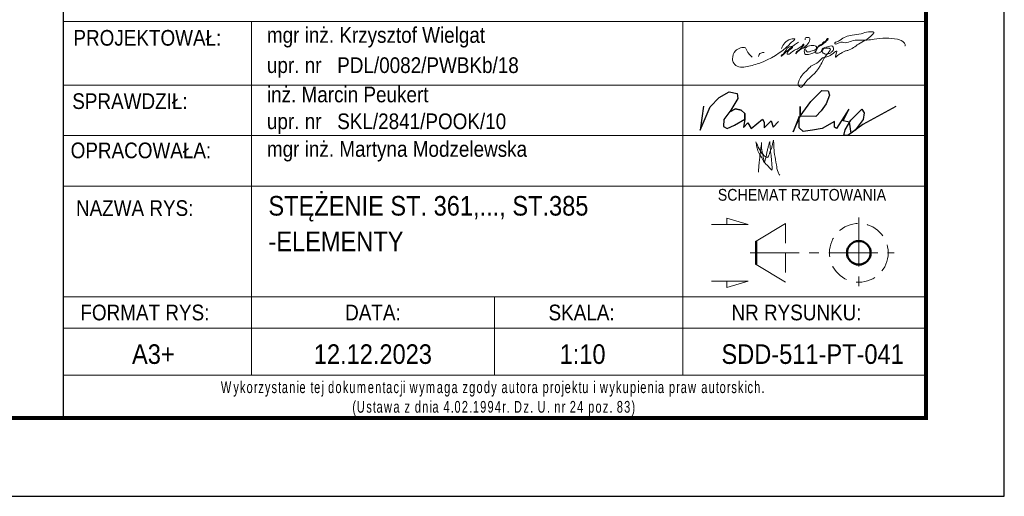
# Model space of a CAD drawing. Header units: millimetres. Extents: x -101 to 461, y 7003 to 7376.
# Tile 7 of 10: x 329 to 455, y 7003 to 7064. Entities that reach past the tile are written whole.
import ezdxf
from ezdxf.enums import TextEntityAlignment as Align

# ---------------------------------------------------------------- set-up
doc = ezdxf.new("R2010")
doc.units = ezdxf.units.MM
doc.header["$LTSCALE"] = 10
doc.linetypes.add('HIDDEN', pattern=[0.375, 0.25, -0.125])
doc.linetypes.add('MITTE', pattern=[2, 1.25, -0.25, 0.25, -0.25])
doc.layers.add('_FORMATKA', color=8, linetype='Continuous', plot=False)
for name, color, linetype, lineweight in [('_RAMKA', 7, 'Continuous', 35), ('_Tabelka', 7, 'Continuous', 25), ('PS_DIM', 4, 'Continuous', 13), ('PS_Hidden', 2, 'HIDDEN', 9), ('PS_MIDLINE', 5, 'MITTE', 13), ('PS_Pos', 1, 'Continuous', 15), ('PS_SOLID', 7, 'Continuous', 30), ('PS_TEXT', 3, 'Continuous', 18)]:
    doc.layers.add(name, color=color, linetype=linetype, lineweight=lineweight)
doc.styles.add('gil', font='txt', dxfattribs={"width": 0.9})

# ---------------------------------------------------------------- blocks, each defined once
blk = doc.blocks.new('*U273')
at = {"layer": '_FORMATKA', "lineweight": -3}
blk.add_lwpolyline([(-550, 0), (0, 0), (0, 297), (-550, 297)], close=True, dxfattribs=at)
at = {"layer": '_RAMKA', "lineweight": -3, "const_width": 0.5}
blk.add_lwpolyline([(-520, 10), (-10, 10), (-10, 287), (-520, 287)], close=True, dxfattribs=at)
blk = doc.blocks.new('A$C077725B1')
at = {"layer": 'PS_SOLID', "color": 5, "lineweight": 25}
for points in [[(0.45, 3.96), (0, 0.74), (1.35, 3.86), (2.53, 5.09), (3.87, 5.86), (4.96, 5.66), (5.03, 4.97), (4.09, 3.39), (3.17, 2.17), (3.12, 1.2), (3.6, 0.93), (4.61, 1.41), (5.99, 2.21), (5.97, 2.95), (5.49, 3.43), (4.71, 3.58), (3.95, 3.2), (4.71, 3.58), (5.49, 3.43), (5.97, 2.95), (5.99, 2.21), (5.79, 1.09), (6.4, 1.71), (6.83, 0.96), (8.36, 2.21), (8.58, 1.82), (8.58, 1.03), (9.53, 1.97), (9.77, 1.14), (10.51, 1.89)], [(26.25, 3.91), (21.8, 1.47), (19.81, 0), (19.26, 0), (19.47, 0.79), (20.21, 2.08), (21.68, 3.55), (21.99, 3.05), (21.86, 2.14), (20.81, 0.74), (20.25, 0.33), (20.03, 1.78), (19.17, 1.98), (19.96, 3.54), (18.27, 0.97), (18, 1.12), (18, 1.91), (16.37, 0.97), (15.05, 0.72), (13.81, 0.54), (13.29, 1.06), (13.29, 2.56), (12.47, 0.52), (13.42, 2.59), (13.42, 3.89), (13.42, 2.59), (14.85, 4.56), (16.34, 6.04), (17.15, 6.01), (17.36, 5.44), (16.89, 4.25), (16.25, 3.31), (15.51, 2.56), (13.42, 2.59)]]:
    blk.add_lwpolyline(points, dxfattribs=at)
blk = doc.blocks.new('tabela_rys')
at = {"layer": '_Tabelka', "color": 251, "lineweight": 15}
for p, q in [((21.62, 58.32), (131.62, 58.32)), ((21.62, 58.32), (131.62, 58.32)), ((45.62, 58.32), (45.62, 37.33)), ((100.62, 58.32), (100.62, 37.33)), ((21.62, 50.24), (131.62, 50.24)), ((21.62, 43.79), (131.62, 43.79)), ((21.62, 37.33), (131.62, 37.33)), ((21.62, 37.33), (131.62, 37.33)), ((21.62, 37.33), (131.62, 37.33)), ((21.62, 37.33), (131.62, 37.33)), ((21.62, 37.33), (131.62, 37.33)), ((21.62, 37.33), (131.62, 37.33)), ((21.62, 37.33), (131.62, 37.33)), ((21.62, 37.33), (131.62, 37.33)), ((45.62, 37.33), (45.62, 23.22)), ((100.62, 37.33), (100.62, 13.22)), ((21.62, 23.22), (131.62, 23.22)), ((131.62, 23.22), (21.62, 23.22)), ((45.62, 23.22), (45.62, 13.22)), ((76.62, 23.22), (76.62, 13.22)), ((21.62, 19.22), (131.62, 19.22)), ((21.62, 13.22), (131.62, 13.22))]:
    blk.add_line(p, q, dxfattribs=at)
at = {"layer": '_Tabelka', "color": 251, "lineweight": 30}
blk.add_lwpolyline([(131.62, 123.55), (21.62, 123.55), (21.62, 7.77), (131.62, 7.77)], close=True, dxfattribs=at)
at = {"layer": 'PS_DIM', "color": 5, "true_color": 0x1d16e9}
for points in [[(116.27, 54.78), (116.4, 54.56), (116.58, 54.45), (116.96, 54.56), (117.27, 54.64), (117.58, 54.82), (117.66, 55.11), (117.19, 55.3), (116.43, 55.09), (116.18, 54.85), (116.11, 54.56), (116.28, 54.15), (116.65, 54.15), (117.64, 54.62), (118.01, 55.28), (118.3, 55.44), (118.6, 55.74), (118.91, 55.92), (119.04, 56.14), (119.09, 56.16), (118.24, 55.3), (117.84, 55.07), (117.57, 54.61), (117.57, 54.35), (118.03, 54.35), (118.3, 54.51), (118.35, 54.72), (118.63, 54.99), (119.09, 55.11), (119.38, 55.19), (119.72, 55.19), (119.86, 54.94), (119.56, 54.42), (119.25, 54.24), (118.63, 54.24), (118.45, 54.43), (118.39, 54.64), (119.46, 54.8), (119.3, 54.52), (119.18, 54.31), (118.99, 54.13), (118.15, 52.67), (115.93, 50.15), (115.75, 49.97), (115.52, 50.04), (115.33, 50.36), (115.46, 50.86), (115.83, 51.49), (116.51, 52.17), (116.97, 52.63), (117.94, 53.19), (118.45, 53.7), (119.24, 53.91), (120.28, 54.51), (120.08, 53.78), (120.47, 54.09), (120.72, 54.24), (120.96, 54.38), (121.28, 54.56), (121.66, 54.66), (123.03, 55.46), (124.83, 56.69), (124.99, 56.96), (124.75, 57.03), (124.29, 57.03), (123.37, 56.78), (122.22, 56.61), (121.4, 56.39), (120.69, 55.98), (120.26, 55.73), (120.02, 55.6), (120.05, 55.5), (120.57, 55.64), (121.34, 55.64), (122.15, 55.85), (123.03, 55.97), (124.11, 55.97), (125.01, 56.08), (128, 56.08), (128.89, 55.57), (128.97, 55.25), (128.95, 55.23)], [(109.48, 53.8), (108.99, 54.29), (108.79, 54.65), (108.6, 54.97), (107.99, 54.97), (107.36, 54.6), (106.97, 53.57), (107.12, 53.03), (107.77, 52.55), (108.62, 52.55), (110.32, 53), (114.18, 55.37), (114.63, 55.81), (114.9, 56.08), (114.41, 56.08), (113.23, 54.9)], [(115.36, 55.7), (113.22, 53.93), (113.18, 53.9), (113.18, 53.98), (113.33, 54.13), (113.56, 54.36), (114.45, 55.17), (114.55, 55.14), (113.99, 54.42), (113.95, 54.18), (114.03, 54.16), (114.58, 54.48), (115.19, 54.83), (115.46, 54.98), (115.73, 55.14), (115.95, 55.36), (116.04, 55.45), (116.06, 55.39), (116.02, 55.28), (115.29, 54.61), (115.06, 54.38), (115.02, 54.23), (115.14, 54.35), (115.64, 54.75), (116.77, 55.82), (116.82, 56), (116.82, 56.17), (116.69, 56.3), (116.5, 56.3), (116.26, 56.24), (116.23, 56.11), (116.23, 56)], [(111.02, 54.38), (110.58, 54.31), (110.37, 54.14), (110.28, 53.86)], [(109.92, 42.99), (110.36, 42.1), (110.66, 41.59), (111.09, 41.15), (111.38, 40.99), (111.66, 41.47), (111.96, 42.25), (112.08, 42.76), (112.2, 43.19)], [(111.71, 43.01), (111.79, 41.97), (111.9, 41.03), (111.99, 40.03), (111.99, 39.38), (111.65, 39.72), (111.22, 40.15), (110.84, 40.68), (110.65, 41.02), (110.26, 41.69), (110.08, 42.33), (109.92, 42.99)], [(110.26, 39.14), (110.35, 40.27), (110.43, 40.94), (110.49, 41.47), (110.59, 42.26), (110.65, 42.75), (110.65, 42.9)], [(110.65, 42.9), (110.68, 42.38), (110.68, 42.14), (110.7, 41.97), (110.71, 41.9), (110.76, 41.68), (110.81, 41.47), (110.84, 41.29), (110.91, 40.88), (111.01, 40.53), (111.04, 40.47), (111.14, 40.66), (111.22, 40.95), (111.29, 41.28), (111.38, 41.81), (111.5, 42.26), (111.6, 42.66), (111.71, 43.03)], [(112.2, 43.19), (112.23, 42.5), (112.33, 41.38), (112.56, 40.06), (112.77, 39.1), (112.98, 38.73)]]:
    blk.add_spline(points, degree=3, dxfattribs=at)
at = {"layer": 'PS_Hidden'}
blk.add_line((113.73, 32.58), (113.73, 25.08), dxfattribs=at)
blk.add_circle((123.07, 28.83), 3.75, dxfattribs=at)
at = {"layer": 'PS_MIDLINE', "ltscale": 0.5}
for p, q in [((123.07, 33.33), (123.07, 24.33)), ((109.23, 28.83), (127.57, 28.83))]:
    blk.add_line(p, q, dxfattribs=at)
at = {"layer": 'PS_Pos'}
for p, q in [((109.98, 30.33), (113.73, 32.58)), ((113.73, 25.08), (109.98, 27.33))]:
    blk.add_line(p, q, dxfattribs=at)
at = {"layer": 'PS_Pos', "lineweight": 50}
blk.add_line((109.98, 27.33), (109.98, 30.33), dxfattribs=at)
at = {"layer": 'PS_SOLID', "lineweight": 50}
blk.add_line((109.98, 30.33), (109.98, 27.33), dxfattribs=at)
blk.add_circle((123.07, 28.83), 1.5, dxfattribs=at)
blk.add_circle((123.07, 28.83), 1.5, dxfattribs=at)
at = {"layer": 'PS_TEXT', "color": 7}
for p, q in [((108.95, 32.44), (106.22, 33.26)), ((106.22, 33.26), (106.22, 32.44)), ((108.95, 32.44), (104.3, 32.44)), ((108.95, 25.21), (104.3, 25.21)), ((108.95, 25.21), (106.22, 24.39)), ((106.22, 24.39), (106.22, 25.21))]:
    blk.add_line(p, q, dxfattribs=at)
at = {"layer": 'PS_Pos', "color": 7, "xscale": 0.9500000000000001, "yscale": 0.9500000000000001, "zscale": 0.9500000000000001}
blk.add_blockref('A$C077725B1', (102.85, 43.79), dxfattribs=at)
at = {"layer": '_Tabelka', "color": 12, "style": 'gil', "width": 0.9}
for s, p in [('PROJEKTOWAŁ: ', (32.69, 56.26)), ('SPRAWDZIŁ: ', (30.47, 48.18)), ('OPRACOWAŁA: ', (31.87, 41.9)), ('NAZWA RYS:', (30.74, 34.54))]:
    blk.add_text(s, height=2, dxfattribs=at).set_placement(p, align=Align.MIDDLE)
at = {"layer": '_Tabelka', "color": 7, "style": 'gil', "width": 0.9}
for s, p in [('mgr inż. Krzysztof Wielgat', (47.6, 56.62)), ('upr. nr   PDL/0082/PWBKb/18 ', (47.6, 52.77)), ('inż. Marcin Peukert', (47.6, 49.03)), ('upr. nr   SKL/2841/POOK/10 ', (47.6, 45.61)), ('mgr inż. Martyna Modzelewska', (47.6, 42.08))]:
    blk.add_text(s, height=2, dxfattribs=at).set_placement(p, align=Align.MIDDLE_LEFT)
at = {"layer": '_Tabelka', "color": 251, "style": 'gil', "width": 0.9}
for s, p in [('FORMAT RYS:', (32.04, 21.22)), ('DATA:', (61.12, 21.22)), ('SKALA:', (87.72, 21.22)), ('NR RYSUNKU:', (115.12, 21.22))]:
    blk.add_text(s, height=2, dxfattribs=at).set_placement(p, align=Align.MIDDLE)
at = {"layer": '_Tabelka', "color": 7, "lineweight": 13, "insert": (22.63, 10.21), "char_height": 1.5, "attachment_point": 4, "style": 'gil'}
blk.add_mtext_dynamic_manual_height_columns('\\pi19.10122;{\\W0.7;\\T1.2;Wykorzystanie tej dokumentacji wymaga zgody autora projektu i wykupienia praw autorskich.\\P\\pi35.86535;(Ustawa z dnia 4.02.1994r. Dz. U. nr 24 poz. 83)}', width=107.5936, gutter_width=12.5, heights=[0], dxfattribs=at)
at = {"layer": '_Tabelka', "color": 7, "style": 'gil', "width": 0.9}
for p in [(47.79, 34.83), (47.79, 30.29), (47.79, 26.06)]:
    blk.add_attdef('NAZWA_RYS:', text='', height=2.5, dxfattribs=at).set_placement(p, align=Align.MIDDLE_LEFT)
blk.add_attdef('FORMAT', text='', height=2.5, dxfattribs=at).set_placement((33.12, 15.91), align=Align.MIDDLE)
at = {"layer": '_Tabelka', "color": 7, "style": 'gil', "width": 0.9, "flags": 8}
for tag, p in [('DATA', (61.11, 15.91)), ('SKALA', (87.85, 15.91)), ('NR_RYSUNKU', (117.18, 15.91))]:
    blk.add_attdef(tag, text='', height=2.5, dxfattribs=at).set_placement(p, align=Align.MIDDLE)
at = {"layer": 'PS_TEXT', "color": 7, "insert": (100.88, 36.98), "char_height": 1.5, "width": 31.0028, "attachment_point": 1, "style": 'gil'}
blk.add_mtext('\\pi4.20993;SCHEMAT RZUTOWANIA', dxfattribs=at)

msp = doc.modelspace()

# ---------------------------------------------------------------- block references
at = {"layer": 'PS_DIM'}
msp.add_blockref('*U273', (454.63, 7003.2), dxfattribs=at)
at = {"layer": 'PS_DIM', "color": 7}
ref = msp.add_blockref('tabela_rys', (313.01, 7005.43), dxfattribs=at)
ref.add_attrib('FORMAT', 'A3+', dxfattribs={"layer": '_Tabelka', "color": 7, "height": 2.5, "style": 'gil', "width": 0.9}).set_placement((346.13, 7021.34), align=Align.MIDDLE)
ref.add_attrib('DATA', '12.12.2023', dxfattribs={"layer": '_Tabelka', "color": 7, "height": 2.5, "style": 'gil', "width": 0.9, "flags": 8}).set_placement((374.12, 7021.34), align=Align.MIDDLE)
ref.add_attrib('SKALA', '1:10', dxfattribs={"layer": '_Tabelka', "color": 7, "height": 2.5, "style": 'gil', "width": 0.9, "flags": 8}).set_placement((400.86, 7021.34), align=Align.MIDDLE)
ref.add_attrib('NR_RYSUNKU', 'SDD-511-PT-041', dxfattribs={"layer": '_Tabelka', "color": 7, "height": 2.5, "style": 'gil', "width": 0.9, "flags": 8}).set_placement((430.19, 7021.34), align=Align.MIDDLE)
ref.add_attrib('NAZWA_RYS:', 'STĘŻENIE ST. 361,..., ST.385', dxfattribs={"layer": '_Tabelka', "color": 7, "height": 2.5, "style": 'gil', "width": 0.9}).set_placement((360.8, 7040.26), align=Align.MIDDLE_LEFT)
ref.add_attrib('NAZWA_RYS:', '-ELEMENTY', dxfattribs={"layer": '_Tabelka', "color": 7, "height": 2.5, "style": 'gil', "width": 0.9}).set_placement((360.8, 7035.72), align=Align.MIDDLE_LEFT)

doc.saveas('drawing.dxf')
